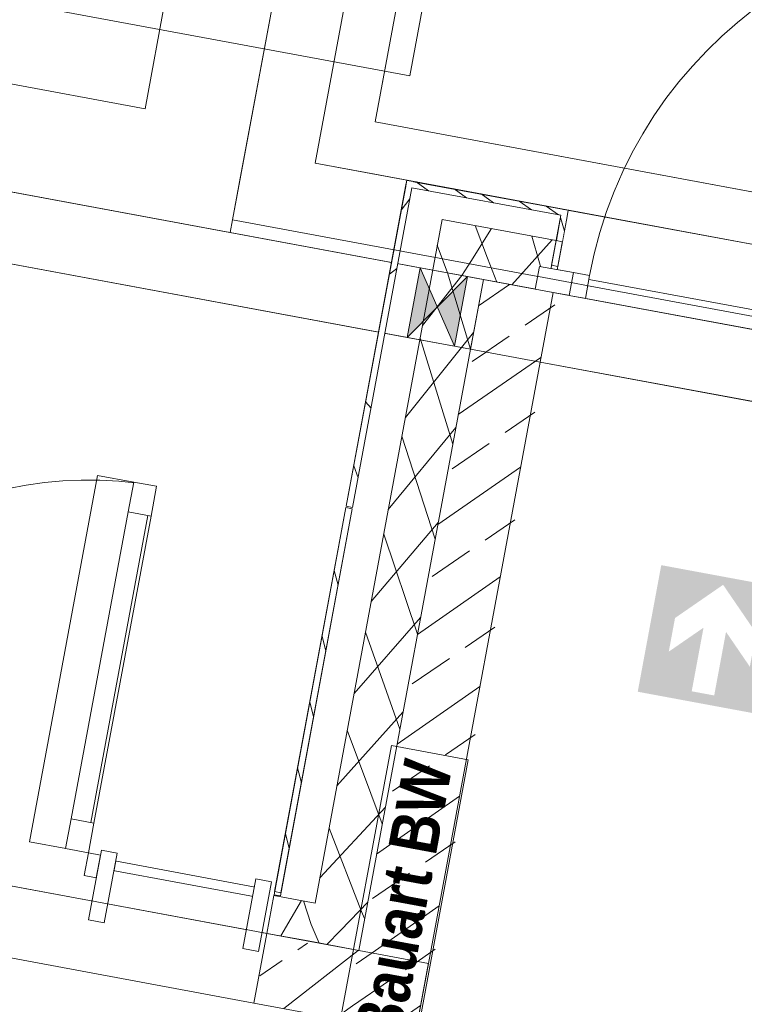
# Model space of a CAD drawing. Header units: metres. Extents: x 32353251 to 32353583, y 5707748 to 5708004.
# Tile 44 of 164: x 32353346.24 to 32353348.49, y 5707927.7 to 5707930.76. Entities that reach past the tile are written whole.
import ezdxf

# ---------------------------------------------------------------- set-up
doc = ezdxf.new("R2010")
doc.units = ezdxf.units.M
doc.header["$LTSCALE"] = 0.75
doc.set_wipeout_variables(frame=1)
doc.layers.get('0').update_dxf_attribs({"linetype": 'CONTINUOUS'})
for name, color, linetype, lineweight in [('10417023$0$#9_002_GES I Übersicht Erdgeschoss_1_101_Wand Aussen.A', 7, 'CONTINUOUS', 25), ('10417023$0$#9_002_GES I Übersicht Erdgeschoss_1_104_Decken.A', 7, 'CONTINUOUS', 25), ('10417023$0$#9_002_GES I Übersicht Erdgeschoss_1_115_Außentüren', 7, 'CONTINUOUS', 25), ('10417023$0$#9_002_GES I Übersicht Erdgeschoss_1_201_Aussenwandbekleidung.A', 7, 'CONTINUOUS', 25), ('10417023$0$#9_002_GES I Übersicht Erdgeschoss_1_210_Wärmedämmung', 7, 'CONTINUOUS', 25), ('10417023$0$#9_002_GES I Übersicht Erdgeschoss_1_607b_Brandschutz 1_100', 7, 'CONTINUOUS', 25), ('10417023$0$#9_002_GES I Übersicht Erdgeschoss_1_Neubau_101_Wand Aussen.A', 7, 'CONTINUOUS', 25), ('10417023$0$#9_002_GES I Übersicht Erdgeschoss_1_Neubau_102_Wand Innen.A', 7, 'CONTINUOUS', 25), ('10417023$0$#9_002_GES I Übersicht Erdgeschoss_1_Neubau_104_Decken.A', 7, 'CONTINUOUS', 25), ('10417023$0$#9_002_GES I Übersicht Erdgeschoss_1_Neubau_110_Pfosten-Riegel.A', 7, 'CONTINUOUS', 25), ('10417023$0$#9_002_GES I Übersicht Erdgeschoss_1_Neubau_115_Außentüren', 7, 'CONTINUOUS', 25), ('10417023$0$#9_002_GES I Übersicht Erdgeschoss_1_Neubau_210_Wärmedämmung', 7, 'CONTINUOUS', 25), ('10417023$0$Keine', 7, 'CONTINUOUS', 13)]:
    doc.layers.add(name, color=color, linetype=linetype, lineweight=lineweight)
doc.styles.add('10417023$0$Arial Narrow (bold)', font='ARIALNB.TTF')
pattern_1 = [(-119.9999999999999, (0, 0), (-0.129903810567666, 0.07499999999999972), []), (-59.99999999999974, (0, 0), (0.1299038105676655, 0.0750000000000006), [])]
pattern_2 = [(44.99999999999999, (0, 0), (-0.1697056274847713, 0.1697056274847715), []), (44.99999999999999, (-0.08485281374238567, 0.08485281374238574), (-0.1697056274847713, 0.1697056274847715), [0.18, -0.05999999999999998])]
pattern_3 = [(134.9999999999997, (0, 0), (0.1060660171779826, 0.1060660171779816), []), (134.9999999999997, (-0.03535533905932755, -0.0353553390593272), (0.1060660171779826, 0.1060660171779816), [])]

# ---------------------------------------------------------------- blocks, each defined once
blk = doc.blocks.new('10417023$0$#9_MKO_LP5_ARC_GES_UP_00_002_P_G_modell (3D)')
at = {"layer": '10417023$0$#9_002_GES I Übersicht Erdgeschoss_1_210_Wärmedämmung', "linetype": 'Continuous', "lineweight": 5, "true_color": 0xff0000}
h = blk.add_hatch(dxfattribs=at)
h.set_pattern_fill('#9_DÄMMUNG__WEICH_0001', color=1, style=0, pattern_type=2)
h.set_pattern_definition(pattern_1)
h.paths.add_polyline_path([(-32353498.60413681, -5707790.399532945), (-32353498.44413681, -5707790.559532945), (-32353498.44413681, -5707790.399532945)])
h = blk.add_hatch(dxfattribs=at)
h.set_pattern_fill('#9_DÄMMUNG__WEICH_0001', color=1, style=0, pattern_type=2)
h.set_pattern_definition(pattern_1)
h.paths.add_polyline_path([(-32353498.60413681, -5707790.559532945), (-32353498.44413681, -5707790.559532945), (-32353498.60413681, -5707790.399532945)])
h = blk.add_hatch(dxfattribs=at)
h.set_pattern_fill('#9_DÄMMUNG__WEICH_0001', color=1, style=0, pattern_type=2)
h.set_pattern_definition(pattern_1)
h.paths.add_polyline_path([(-32353498.44413681, -5707790.559532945), (-32353498.244228, -5707790.559532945), (-32353498.244228, -5707790.399532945), (-32353498.44413681, -5707790.399532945)])
at = {"layer": '10417023$0$#9_002_GES I Übersicht Erdgeschoss_1_607b_Brandschutz 1_100', "linetype": 'Continuous', "lineweight": 0, "true_color": 0xff0000}
h = blk.add_hatch(color=1, dxfattribs=at)
h.paths.add_polyline_path([(-32353497.73922799, -5707791.33121242), (-32353497.73922799, -5707791.73121242), (-32353497.33922799, -5707791.73121242), (-32353497.33922799, -5707791.33121242)])
h.paths.add_polyline_path([(-32353497.53922799, -5707791.35621242), (-32353497.41125142, -5707791.484855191), (-32353497.41125142, -5707791.59120239), (-32353497.50371438, -5707791.498258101), (-32353497.50371438, -5707791.69926108), (-32353497.57474161, -5707791.69926108), (-32353497.57474161, -5707791.498258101), (-32353497.66720456, -5707791.59120239), (-32353497.66720456, -5707791.484855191)])
at = {"layer": '10417023$0$#9_002_GES I Übersicht Erdgeschoss_1_101_Wand Aussen.A', "color": 1, "linetype": 'Continuous', "lineweight": 13, "true_color": 0xff0000}
for p, q in [((-32353499.57365668, -5707790.229532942), (-32353503.17381512, -5707790.229532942)), ((-32353499.24365668, -5707790.51957689), (-32353499.24365668, -5707790.29957689)), ((-32353499.24365668, -5707790.559532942), (-32353499.24365668, -5707790.399532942)), ((-32353502.84381513, -5707790.559532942), (-32353499.24365668, -5707790.559532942)), ((-32353498.73422785, -5707792.899577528), (-32353502.62422807, -5707792.899577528))]:
    blk.add_line(p, q, dxfattribs=at)
at = {"layer": '10417023$0$#9_002_GES I Übersicht Erdgeschoss_1_101_Wand Aussen.A', "color": 1, "linetype": 'Continuous', "lineweight": 18, "true_color": 0xff0000}
blk.add_line((-32353498.73422799, -5707792.89957689), (-32353498.444228, -5707792.89957689), dxfattribs=at)
at = {"layer": '10417023$0$#9_002_GES I Übersicht Erdgeschoss_1_104_Decken.A', "color": 1, "linetype": 'Continuous', "lineweight": 13, "true_color": 0xff0000, "flags": 128}
blk.add_lwpolyline([(-32353502.88381502, -5707789.979532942), (-32353498.78381501, -5707789.979532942), (-32353498.78381501, -5707786.479532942), (-32353502.88381502, -5707786.479532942)], close=True, dxfattribs=at)
at = {"layer": '10417023$0$#9_002_GES I Übersicht Erdgeschoss_1_115_Außentüren', "color": 1, "linetype": 'Continuous', "lineweight": 13, "true_color": 0xff0000, "flags": 128}
blk.add_lwpolyline([(-32353499.39619052, -5707791.376505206), (-32353499.51065964, -5707791.376505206), (-32353499.51065964, -5707792.534634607), (-32353499.39619052, -5707792.534634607)], dxfattribs=at)
at = {"layer": '10417023$0$#9_002_GES I Übersicht Erdgeschoss_1_210_Wärmedämmung', "color": 1, "linetype": 'Continuous', "lineweight": 13, "true_color": 0xff0000}
for p, q in [((-32353499.02365668, -5707785.84991685), (-32353499.02365668, -5707790.29957689)), ((-32353498.86365668, -5707790.13957689), (-32353498.86365668, -5707785.84991685)), ((-32353496.50409519, -5707790.13957689), (-32353498.86365668, -5707790.13957689)), ((-32353499.02365668, -5707790.29957689), (-32353498.86365668, -5707790.29957689))]:
    blk.add_line(p, q, dxfattribs=at)
at = {"layer": '10417023$0$#9_002_GES I Übersicht Erdgeschoss_1_210_Wärmedämmung', "color": 1, "linetype": 'Continuous', "lineweight": 18, "true_color": 0xff0000}
for p, q in [((-32353498.60413681, -5707790.399532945), (-32353498.44413681, -5707790.399532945)), ((-32353498.60413681, -5707790.399532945), (-32353498.60413681, -5707792.559369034)), ((-32353498.244228, -5707790.399532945), (-32353498.44413681, -5707790.399532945)), ((-32353498.244228, -5707790.399532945), (-32353498.244228, -5707790.559532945)), ((-32353498.44413681, -5707790.559532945), (-32353498.244228, -5707790.559532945))]:
    blk.add_line(p, q, dxfattribs=at)
at = {"layer": '10417023$0$#9_002_GES I Übersicht Erdgeschoss_1_210_Wärmedämmung', "color": 1, "linetype": 'Continuous', "lineweight": 13, "true_color": 0xff0000, "flags": 128}
blk.add_lwpolyline([(-32353502.62381501, -5707792.679576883), (-32353498.444228, -5707792.679576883), (-32353498.444228, -5707790.779532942), (-32353502.62381501, -5707790.779532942)], close=True, dxfattribs=at)
at = {"layer": '10417023$0$#9_002_GES I Übersicht Erdgeschoss_1_607b_Brandschutz 1_100', "color": 1, "linetype": 'Continuous', "lineweight": 13, "true_color": 0xff0000}
blk.add_line((-32353498.46073106, -5707792.035096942), (-32353498.46073106, -5707792.970770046), dxfattribs=at)
at = {"layer": '10417023$0$#9_002_GES I Übersicht Erdgeschoss_1_Neubau_101_Wand Aussen.A', "color": 1, "linetype": 'Continuous', "lineweight": 13, "true_color": 0xff0000}
for p, q in [((-32353499.24365668, -5707785.849916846), (-32353499.24365668, -5707790.29957689)), ((-32353499.02365668, -5707790.29957689), (-32353499.02365668, -5707785.849916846)), ((-32353499.57365668, -5707786.17991685), (-32353499.57365668, -5707790.229532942)), ((-32353499.24365668, -5707790.399532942), (-32353499.24365668, -5707786.17991685)), ((-32353498.64422803, -5707790.559532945), (-32353502.84381513, -5707790.559532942)), ((-32353498.49422799, -5707790.55953295), (-32353498.64422803, -5707790.55953295)), ((-32353498.64422803, -5707790.55953295), (-32353498.64422803, -5707790.779532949)), ((-32353498.64422774, -5707790.779533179), (-32353498.49422757, -5707790.559532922)), ((-32353498.64422774, -5707790.559532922), (-32353498.49422757, -5707790.779533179)), ((-32353498.444228, -5707790.559532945), (-32353498.49422799, -5707790.559532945)), ((-32353498.49422799, -5707790.779532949), (-32353498.49422799, -5707790.55953295)), ((-32353502.62381512, -5707790.779532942), (-32353498.64422803, -5707790.779532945)), ((-32353498.64422803, -5707790.779532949), (-32353498.49422799, -5707790.779532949))]:
    blk.add_line(p, q, dxfattribs=at)
at = {"layer": '10417023$0$#9_002_GES I Übersicht Erdgeschoss_1_Neubau_101_Wand Aussen.A', "color": 1, "linetype": 'Continuous', "true_color": 0xff0000}
for points in [[(-32353498.64422803, -5707790.55953295), (-32353498.64422803, -5707790.779532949), (-32353498.569228, -5707790.669532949)], [(-32353498.49422799, -5707790.55953295), (-32353498.569228, -5707790.669532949), (-32353498.49422799, -5707790.779532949)]]:
    blk.add_solid(points, dxfattribs=at)
at = {"layer": '10417023$0$#9_002_GES I Übersicht Erdgeschoss_1_Neubau_104_Decken.A', "color": 1, "linetype": 'Continuous', "lineweight": 13, "true_color": 0xff0000, "flags": 128}
for points in [[(-32353491.64409519, -5707777.192828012), (-32353499.24365668, -5707777.192828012), (-32353499.24365668, -5707790.51957689), (-32353454.47117381, -5707790.51957689), (-32353454.47117381, -5707779.376313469), (-32353454.47117381, -5707776.841971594), (-32353458.7151397, -5707776.821626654), (-32353458.71420428, -5707777.159982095), (-32353462.62409527, -5707777.170791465), (-32353462.62409527, -5707788.759576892), (-32353491.64409519, -5707788.759576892)], [(-32353502.88381506, -5707792.679515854), (-32353502.88381511, -5707803.129576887), (-32353502.84381653, -5707803.129576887), (-32353502.84381653, -5707809.004576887), (-32353499.08931621, -5707809.004576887), (-32353497.57443247, -5707809.004576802), (-32353497.57443247, -5707810.154576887), (-32353495.52481159, -5707810.154576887), (-32353495.52560609, -5707813.099577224), (-32353472.62422376, -5707813.099576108), (-32353472.62422743, -5707808.219546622), (-32353469.004228, -5707808.219576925), (-32353469.004228, -5707794.11457689), (-32353469.004228, -5707790.779532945), (-32353469.004228, -5707790.559532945), (-32353477.474228, -5707790.559532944), (-32353480.474228, -5707790.559532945), (-32353491.124228, -5707790.559532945), (-32353498.444228, -5707790.559532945), (-32353498.444228, -5707792.679576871)], [(-32353498.22421727, -5707790.559532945), (-32353502.84380439, -5707790.559532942), (-32353502.84380439, -5707813.099576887), (-32353495.47442851, -5707813.099576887), (-32353495.47442851, -5707809.05457689), (-32353482.84109309, -5707809.05457689), (-32353482.84357996, -5707813.099573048), (-32353472.62421726, -5707813.099573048), (-32353472.62421726, -5707811.259577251), (-32353472.62421726, -5707806.979589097), (-32353469.00380439, -5707806.979589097), (-32353469.00380439, -5707790.559532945)], [(-32353496.6442301, -5707795.47957689), (-32353498.224228, -5707795.47957689), (-32353498.224228, -5707792.51957689), (-32353498.224228, -5707790.779532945), (-32353491.124228, -5707790.779532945), (-32353491.124228, -5707794.37957689), (-32353496.6442301, -5707794.37957689)], [(-32353498.224228, -5707795.479576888), (-32353496.64423007, -5707795.479576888), (-32353496.64423007, -5707794.379576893), (-32353497.0942002, -5707794.379576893), (-32353497.0942002, -5707792.779576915), (-32353497.0942002, -5707792.379489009), (-32353497.0942002, -5707790.779532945), (-32353498.224228, -5707790.779532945)], [(-32353498.22421727, -5707792.77957689), (-32353498.22421727, -5707790.779532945), (-32353491.1242156, -5707790.779532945), (-32353491.12420795, -5707794.379576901), (-32353496.64421937, -5707794.37957689), (-32353496.64421937, -5707795.27957689), (-32353498.22421727, -5707795.27957689)]]:
    blk.add_lwpolyline(points, close=True, dxfattribs=at)
at = {"layer": '10417023$0$#9_002_GES I Übersicht Erdgeschoss_1_Neubau_210_Wärmedämmung', "color": 1, "linetype": 'Continuous', "lineweight": 13, "true_color": 0xff0000, "flags": 128}
blk.add_lwpolyline([(-32353498.86365668, -5707790.13957689), (-32353496.34409519, -5707790.13957689), (-32353496.34409519, -5707785.84991685), (-32353498.86365668, -5707785.84991685)], close=True, dxfattribs=at)
at = {"color": 1, "linetype": 'Continuous', "lineweight": 5, "true_color": 0xff0000}
for points, layer in [([(-32353496.724228, -5707790.29957689), (-32353498.224228, -5707790.29957689), (-32353498.224228, -5707790.49957689), (-32353496.724228, -5707790.49957689)], '10417023$0$#9_002_GES I Übersicht Erdgeschoss_1_201_Aussenwandbekleidung.A'), ([(-32353498.444228, -5707790.779532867), (-32353498.44422866, -5707792.679576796), (-32353498.22422866, -5707792.679576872), (-32353498.224227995, -5707790.779532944)], '10417023$0$#9_002_GES I Übersicht Erdgeschoss_1_Neubau_101_Wand Aussen.A'), ([(-32353499.396519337, -5707792.440576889), (-32353499.32451934, -5707792.440576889), (-32353499.32451934, -5707791.470423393), (-32353499.396519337, -5707791.470423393)], '10417023$0$#9_002_GES I Übersicht Erdgeschoss_1_Neubau_115_Außentüren'), ([(-32353499.256519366, -5707792.54457689), (-32353499.256519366, -5707792.57457689), (-32353498.77922276, -5707792.57457689), (-32353498.77922276, -5707792.54457689)], '10417023$0$#9_002_GES I Übersicht Erdgeschoss_1_Neubau_115_Außentüren')]:
    blk.add_wipeout(points, dxfattribs=at).dxf.layer = layer
at = {"layer": '10417023$0$#9_002_GES I Übersicht Erdgeschoss_1_101_Wand Aussen.A', "linetype": 'Continuous', "lineweight": 5, "true_color": 0xff0000}
h = blk.add_hatch(dxfattribs=at)
h.set_pattern_fill('#9_BETON__STAHLBETON_0001', color=1, style=0, pattern_type=2)
h.set_pattern_definition(pattern_2)
h.paths.add_polyline_path([(-32353498.224228, -5707792.89957689), (-32353498.224228, -5707792.67957689), (-32353498.444228, -5707792.67957689), (-32353498.444228, -5707792.89957689)])
at = {"layer": '10417023$0$#9_002_GES I Übersicht Erdgeschoss_1_210_Wärmedämmung', "linetype": 'Continuous', "lineweight": 5, "true_color": 0xff0000}
h = blk.add_hatch(dxfattribs=at)
h.set_pattern_fill('#9_DÄMMUNG__WEICH_0001', color=1, style=0, pattern_type=2)
h.set_pattern_definition(pattern_1)
h.paths.add_polyline_path([(-32353498.244228, -5707790.399532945), (-32353498.244228, -5707790.477086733), (-32353498.224228, -5707790.477086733), (-32353498.224228, -5707790.399532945)])
h = blk.add_hatch(dxfattribs=at)
h.set_pattern_fill('#9_DÄMMUNG__WEICH_0001', color=1, style=0, pattern_type=2)
h.set_pattern_definition(pattern_1)
h.paths.add_polyline_path([(-32353498.44413681, -5707792.559335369), (-32353498.44413681, -5707790.559532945), (-32353498.60413681, -5707790.559532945), (-32353498.60413681, -5707792.559369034)])
h = blk.add_hatch(dxfattribs=at)
h.set_pattern_fill('#9_DÄMMUNG__WEICH_0001', color=1, style=0, pattern_type=2)
h.set_pattern_definition(pattern_1)
h.paths.add_polyline_path([(-32353498.44413681, -5707792.55933537), (-32353498.60413681, -5707792.559369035), (-32353498.44413681, -5707792.679335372)])
h = blk.add_hatch(dxfattribs=at)
h.set_pattern_fill('#9_DÄMMUNG__WEICH_0001', color=1, style=0, pattern_type=2)
h.set_pattern_definition(pattern_1)
h.paths.add_polyline_path([(-32353498.60413681, -5707792.679369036), (-32353498.44413681, -5707792.679335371), (-32353498.60413681, -5707792.559369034)])
at = {"layer": '10417023$0$#9_002_GES I Übersicht Erdgeschoss_1_201_Aussenwandbekleidung.A', "color": 1, "linetype": 'Continuous', "lineweight": 13, "true_color": 0xff0000}
for p, q in [((-32353496.724228, -5707790.29957689), (-32353498.224228, -5707790.29957689)), ((-32353498.224228, -5707790.29957689), (-32353498.224228, -5707790.49957689)), ((-32353498.224228, -5707790.49957689), (-32353496.724228, -5707790.49957689))]:
    blk.add_line(p, q, dxfattribs=at)
at = {"layer": '10417023$0$#9_002_GES I Übersicht Erdgeschoss_1_201_Aussenwandbekleidung.A', "color": 1, "linetype": 'Continuous', "lineweight": 18, "true_color": 0xff0000}
blk.add_line((-32353498.2242287, -5707790.399532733), (-32353498.24422872, -5707790.399532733), dxfattribs=at)
at = {"layer": '10417023$0$#9_002_GES I Übersicht Erdgeschoss_1_210_Wärmedämmung', "color": 1, "linetype": 'Continuous', "lineweight": 13, "true_color": 0xff0000}
blk.add_line((-32353498.86365668, -5707790.29957689), (-32353496.50409519, -5707790.29957689), dxfattribs=at)
at = {"layer": '10417023$0$#9_002_GES I Übersicht Erdgeschoss_1_210_Wärmedämmung', "color": 1, "linetype": 'Continuous', "lineweight": 18, "true_color": 0xff0000}
for q in [(-32353498.44413681, -5707790.559532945), (-32353498.60413681, -5707792.679369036)]:
    blk.add_line((-32353498.44413681, -5707792.679335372), q, dxfattribs=at)
at = {"layer": '10417023$0$#9_002_GES I Übersicht Erdgeschoss_1_607b_Brandschutz 1_100', "color": 1, "linetype": 'Continuous', "lineweight": 13, "true_color": 0xff0000}
for p, q in [((-32353498.21808317, -5707792.035096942), (-32353498.46073106, -5707792.035096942)), ((-32353498.21808317, -5707792.970770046), (-32353498.21808317, -5707792.035096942))]:
    blk.add_line(p, q, dxfattribs=at)
at = {"layer": '10417023$0$#9_002_GES I Übersicht Erdgeschoss_1_Neubau_101_Wand Aussen.A', "color": 1, "linetype": 'Continuous', "lineweight": 18, "true_color": 0xff0000}
for p, q in [((-32353498.44422751, -5707790.779533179), (-32353498.44422751, -5707790.559532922)), ((-32353498.44422751, -5707790.779533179), (-32353498.44422751, -5707790.559532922)), ((-32353498.444228, -5707790.779532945), (-32353498.444228, -5707792.679576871)), ((-32353498.224228, -5707792.679576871), (-32353498.224228, -5707790.779532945))]:
    blk.add_line(p, q, dxfattribs=at)
at = {"layer": '10417023$0$#9_002_GES I Übersicht Erdgeschoss_1_Neubau_101_Wand Aussen.A', "color": 1, "linetype": 'Continuous', "lineweight": 13, "true_color": 0xff0000}
for p, q in [((-32353498.49422799, -5707790.779532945), (-32353498.444228, -5707790.779532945)), ((-32353498.444228, -5707790.779532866), (-32353498.44422866, -5707792.679576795)), ((-32353498.224228, -5707790.779532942), (-32353498.444228, -5707790.779532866)), ((-32353498.22422866, -5707792.679576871), (-32353498.224228, -5707790.779532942)), ((-32353498.44422866, -5707792.679576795), (-32353498.22422866, -5707792.679576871))]:
    blk.add_line(p, q, dxfattribs=at)
at = {"layer": '10417023$0$#9_002_GES I Übersicht Erdgeschoss_1_Neubau_102_Wand Innen.A', "color": 1, "linetype": 'Continuous', "lineweight": 13, "true_color": 0xff0000}
blk.add_line((-32353498.22422725, -5707790.779533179), (-32353496.72422838, -5707790.779533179), dxfattribs=at)
at = {"layer": '10417023$0$#9_002_GES I Übersicht Erdgeschoss_1_Neubau_102_Wand Innen.A', "color": 1, "linetype": 'Continuous', "lineweight": 18, "true_color": 0xff0000}
for p, q in [((-32353498.2242287, -5707792.899577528), (-32353498.2242287, -5707792.679577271)), ((-32353498.224228, -5707795.27957689), (-32353498.224228, -5707792.679576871))]:
    blk.add_line(p, q, dxfattribs=at)
at = {"layer": '10417023$0$#9_002_GES I Übersicht Erdgeschoss_1_Neubau_110_Pfosten-Riegel.A', "color": 1, "linetype": 'Continuous', "lineweight": 13, "true_color": 0xff0000}
blk.add_arc((-32353496.77522794, -5707790.487532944), 1.346999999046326, 90, 180, dxfattribs=at)
at = {"layer": '10417023$0$#9_002_GES I Übersicht Erdgeschoss_1_Neubau_115_Außentüren', "color": 1, "linetype": 'Continuous', "lineweight": 13, "true_color": 0xff0000}
for p, q in [((-32353499.39651966, -5707792.440577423), (-32353499.39651966, -5707791.470423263)), ((-32353499.33451872, -5707792.440577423), (-32353499.33451872, -5707791.470423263)), ((-32353499.32451871, -5707792.440577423), (-32353499.32451871, -5707791.470423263))]:
    blk.add_line(p, q, dxfattribs=at)
at = {"layer": '10417023$0$#9_002_GES I Übersicht Erdgeschoss_1_Neubau_115_Außentüren', "color": 1, "linetype": 'Continuous', "lineweight": 13, "true_color": 0xff0000, "flags": 128}
for points in [[(-32353499.39651934, -5707792.44057689), (-32353499.39651934, -5707791.470423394), (-32353499.32451934, -5707791.470423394), (-32353499.32451934, -5707792.44057689)], [(-32353499.25651936, -5707792.54457689), (-32353499.25651936, -5707792.57457689), (-32353498.77922275, -5707792.57457689), (-32353498.77922275, -5707792.54457689)]]:
    blk.add_lwpolyline(points, close=True, dxfattribs=at)
at = {"layer": '10417023$0$#9_002_GES I Übersicht Erdgeschoss_1_Neubau_115_Außentüren', "color": 1, "linetype": 'Continuous', "lineweight": 13, "true_color": 0xff0000}
blk.add_arc((-32353499.32451933, -5707792.534576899), 1.158153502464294, 90.00000037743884, 179.9999995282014, dxfattribs=at)
at = {"layer": '10417023$0$#9_002_GES I Übersicht Erdgeschoss_1_607b_Brandschutz 1_100', "color": 1, "true_color": 0xff0000, "insert": (-32353498.33675337, -5707792.502933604), "char_height": 0.1502737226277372, "attachment_point": 5, "rotation": 90, "line_spacing_factor": 1.002187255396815, "style": '10417023$0$Arial Narrow (bold)'}
blk.add_mtext('Bauart BW ', dxfattribs=at)
at = {"color": 1, "linetype": 'Continuous', "lineweight": 5, "true_color": 0xff0000}
for points, layer in [([(-32353498.734194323, -5707790.29953294), (-32353498.734194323, -5707790.31953294), (-32353498.714194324, -5707790.31953294)], '10417023$0$#9_002_GES I Übersicht Erdgeschoss_1_201_Aussenwandbekleidung.A'), ([(-32353498.244227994, -5707790.31953294), (-32353498.224227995, -5707790.31953294), (-32353498.224227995, -5707790.29953294)], '10417023$0$#9_002_GES I Übersicht Erdgeschoss_1_201_Aussenwandbekleidung.A'), ([(-32353498.173227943, -5707790.487532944), (-32353498.173227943, -5707790.559532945), (-32353498.122227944, -5707790.559532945), (-32353498.122227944, -5707790.487532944)], '10417023$0$#9_002_GES I Übersicht Erdgeschoss_1_Neubau_110_Pfosten-Riegel.A'), ([(-32353499.39651934, -5707791.470423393), (-32353499.32451934, -5707791.470423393), (-32353499.32451934, -5707791.376423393), (-32353499.39651934, -5707791.376423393)], '10417023$0$#9_002_GES I Übersicht Erdgeschoss_1_Neubau_115_Außentüren'), ([(-32353499.39651934, -5707792.534576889), (-32353499.32451934, -5707792.534576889), (-32353499.32451934, -5707792.440576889), (-32353499.39651934, -5707792.440576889)], '10417023$0$#9_002_GES I Übersicht Erdgeschoss_1_Neubau_115_Außentüren'), ([(-32353498.749222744, -5707792.519576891), (-32353498.79922274, -5707792.519576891), (-32353498.79922274, -5707792.739576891), (-32353498.749222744, -5707792.739576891)], '10417023$0$#9_002_GES I Übersicht Erdgeschoss_1_Neubau_115_Außentüren')]:
    blk.add_wipeout(points, dxfattribs=at).dxf.layer = layer
at = {"layer": '10417023$0$#9_002_GES I Übersicht Erdgeschoss_1_101_Wand Aussen.A', "linetype": 'Continuous', "lineweight": 5, "true_color": 0xff0000}
h = blk.add_hatch(dxfattribs=at)
h.set_pattern_fill('#9_BETON__STAHLBETON_0001', color=1, style=0, pattern_type=2)
h.set_pattern_definition(pattern_2)
h.paths.add_polyline_path([(-32353498.444228, -5707792.679576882), (-32353498.73422799, -5707792.679576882), (-32353498.73422799, -5707792.89957689), (-32353498.444228, -5707792.89957689)])
at = {"layer": '10417023$0$#9_002_GES I Übersicht Erdgeschoss_1_101_Wand Aussen.A', "color": 1, "linetype": 'Continuous', "lineweight": 18, "true_color": 0xff0000}
for p, q in [((-32353498.444228, -5707792.67957689), (-32353498.73422801, -5707792.67957689)), ((-32353498.73422785, -5707792.899577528), (-32353498.73422785, -5707792.679577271))]:
    blk.add_line(p, q, dxfattribs=at)
at = {"layer": '10417023$0$#9_002_GES I Übersicht Erdgeschoss_1_101_Wand Aussen.A', "color": 1, "linetype": 'Continuous', "lineweight": 13, "true_color": 0xff0000}
blk.add_line((-32353498.73422785, -5707792.899577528), (-32353498.73422785, -5707792.679577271), dxfattribs=at)
at = {"layer": '10417023$0$#9_002_GES I Übersicht Erdgeschoss_1_Neubau_110_Pfosten-Riegel.A', "color": 1, "linetype": 'Continuous', "lineweight": 13, "true_color": 0xff0000, "flags": 128}
blk.add_lwpolyline([(-32353498.17322794, -5707790.487532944), (-32353498.12222794, -5707790.487532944), (-32353498.12222794, -5707790.559532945), (-32353498.17322794, -5707790.559532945)], close=True, dxfattribs=at)
at = {"layer": '10417023$0$#9_002_GES I Übersicht Erdgeschoss_1_Neubau_115_Außentüren', "color": 1, "linetype": 'Continuous', "lineweight": 13, "true_color": 0xff0000, "flags": 128}
for points in [[(-32353499.39651934, -5707791.470423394), (-32353499.39651934, -5707791.376423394), (-32353499.32451934, -5707791.376423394), (-32353499.32451934, -5707791.470423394)], [(-32353499.39651934, -5707792.53457689), (-32353499.39651934, -5707792.44057689), (-32353499.32451934, -5707792.44057689), (-32353499.32451934, -5707792.53457689)], [(-32353498.74922275, -5707792.51957689), (-32353498.79922275, -5707792.51957689), (-32353498.79922275, -5707792.73957689), (-32353498.74922275, -5707792.73957689)]]:
    blk.add_lwpolyline(points, close=True, dxfattribs=at)
at = {"layer": '10417023$0$#9_002_GES I Übersicht Erdgeschoss_1_Neubau_210_Wärmedämmung', "color": 1, "linetype": 'Continuous', "lineweight": 18, "true_color": 0xff0000}
blk.add_line((-32353498.73418516, -5707792.679396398), (-32353498.60413681, -5707792.679369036), dxfattribs=at)
at = {"color": 1, "linetype": 'Continuous', "lineweight": 5, "true_color": 0xff0000}
blk.add_wipeout([(-32353498.714194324, -5707790.29953294), (-32353498.734194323, -5707790.29953294), (-32353498.714194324, -5707790.31953294)], dxfattribs=at).dxf.layer = '10417023$0$#9_002_GES I Übersicht Erdgeschoss_1_201_Aussenwandbekleidung.A'
at = {"layer": '10417023$0$#9_002_GES I Übersicht Erdgeschoss_1_201_Aussenwandbekleidung.A', "color": 1, "linetype": 'Continuous', "lineweight": 13, "true_color": 0xff0000}
blk.add_line((-32353498.73419433, -5707790.299532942), (-32353498.73419433, -5707790.319532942), dxfattribs=at)
at = {"color": 1, "linetype": 'Continuous', "lineweight": 5, "true_color": 0xff0000}
for points, layer in [([(-32353498.244227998, -5707790.299532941), (-32353498.714194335, -5707790.299532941), (-32353498.714194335, -5707790.319532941), (-32353498.244227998, -5707790.319532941)], '10417023$0$#9_002_GES I Übersicht Erdgeschoss_1_201_Aussenwandbekleidung.A'), ([(-32353498.71419433, -5707792.557557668), (-32353498.71419433, -5707791.334302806), (-32353498.73419433, -5707791.334302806), (-32353498.73419433, -5707792.557557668)], '10417023$0$#9_002_GES I Übersicht Erdgeschoss_1_201_Aussenwandbekleidung.A'), ([(-32353498.280227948, -5707790.487532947), (-32353498.280227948, -5707790.559532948), (-32353498.173227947, -5707790.559532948), (-32353498.173227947, -5707790.487532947)], '10417023$0$#9_002_GES I Übersicht Erdgeschoss_1_Neubau_110_Pfosten-Riegel.A'), ([(-32353499.28651934, -5707792.534576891), (-32353499.324519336, -5707792.534576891), (-32353499.324519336, -5707792.60657689), (-32353499.28651934, -5707792.60657689)], '10417023$0$#9_002_GES I Übersicht Erdgeschoss_1_Neubau_115_Außentüren')]:
    blk.add_wipeout(points, dxfattribs=at).dxf.layer = layer
at = {"layer": '10417023$0$#9_002_GES I Übersicht Erdgeschoss_1_Neubau_101_Wand Aussen.A', "linetype": 'Continuous', "lineweight": 5, "true_color": 0xff0000}
h = blk.add_hatch(dxfattribs=at)
h.set_pattern_fill('#9_BETON__STAHLBETON_0001', color=1, style=0, pattern_type=2)
h.set_pattern_definition(pattern_2)
h.paths.add_polyline_path([(-32353498.444228, -5707790.559532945), (-32353498.444228, -5707790.779532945), (-32353498.224228, -5707790.559532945)])
h = blk.add_hatch(dxfattribs=at)
h.set_pattern_fill('#9_BETON__STAHLBETON_0001', color=1, style=0, pattern_type=2)
h.set_pattern_definition(pattern_2)
h.paths.add_polyline_path([(-32353498.444228, -5707790.779532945), (-32353498.444228, -5707792.679576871), (-32353498.224228, -5707792.679576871), (-32353498.224228, -5707790.559532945)])
at = {"layer": '10417023$0$#9_002_GES I Übersicht Erdgeschoss_1_Neubau_210_Wärmedämmung', "linetype": 'Continuous', "lineweight": 5, "true_color": 0xff0000}
h = blk.add_hatch(dxfattribs=at)
h.set_pattern_fill('#9_DÄMMUNG__WEICH_0001', color=1, style=0, pattern_type=2)
h.set_pattern_definition(pattern_1)
h.paths.add_polyline_path([(-32353498.60413681, -5707792.559369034), (-32353498.73421041, -5707792.5593964), (-32353498.73418516, -5707792.679396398), (-32353498.60413681, -5707792.679369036)])
at = {"layer": '10417023$0$#9_002_GES I Übersicht Erdgeschoss_1_201_Aussenwandbekleidung.A', "color": 1, "linetype": 'Continuous', "lineweight": 18, "true_color": 0xff0000}
for p, q in [((-32353498.73419433, -5707790.299532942), (-32353498.71419433, -5707790.299532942)), ((-32353498.244228, -5707790.477086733), (-32353498.224228, -5707790.477086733)), ((-32353498.73419433, -5707792.54755767), (-32353498.71419433, -5707792.54755767))]:
    blk.add_line(p, q, dxfattribs=at)
at = {"layer": '10417023$0$#9_002_GES I Übersicht Erdgeschoss_1_201_Aussenwandbekleidung.A', "color": 1, "linetype": 'Continuous', "lineweight": 13, "true_color": 0xff0000}
for p, q in [((-32353498.244228, -5707790.477086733), (-32353498.224228, -5707790.477086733)), ((-32353498.71419433, -5707791.334302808), (-32353498.73419433, -5707791.334302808)), ((-32353498.73419433, -5707791.334302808), (-32353498.73419433, -5707792.557557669)), ((-32353498.71419433, -5707792.557557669), (-32353498.71419433, -5707791.334302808)), ((-32353498.73419433, -5707792.557557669), (-32353498.71419433, -5707792.557557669))]:
    blk.add_line(p, q, dxfattribs=at)
at = {"layer": '10417023$0$#9_002_GES I Übersicht Erdgeschoss_1_Neubau_101_Wand Aussen.A', "color": 1, "linetype": 'Continuous', "lineweight": 18, "true_color": 0xff0000}
blk.add_line((-32353498.224228, -5707790.559532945), (-32353498.444228, -5707790.559532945), dxfattribs=at)
at = {"layer": '10417023$0$#9_002_GES I Übersicht Erdgeschoss_1_Neubau_102_Wand Innen.A', "color": 1, "linetype": 'Continuous', "lineweight": 18, "true_color": 0xff0000}
blk.add_line((-32353498.22422725, -5707790.779533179), (-32353498.22422725, -5707790.559532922), dxfattribs=at)
at = {"layer": '10417023$0$#9_002_GES I Übersicht Erdgeschoss_1_Neubau_102_Wand Innen.A', "color": 1, "linetype": 'Continuous', "lineweight": 13, "true_color": 0xff0000}
for p, q in [((-32353498.22422725, -5707790.779533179), (-32353498.22422725, -5707790.559532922)), ((-32353498.22422725, -5707790.559532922), (-32353496.72422838, -5707790.559532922))]:
    blk.add_line(p, q, dxfattribs=at)
at = {"layer": '10417023$0$#9_002_GES I Übersicht Erdgeschoss_1_Neubau_110_Pfosten-Riegel.A', "color": 1, "linetype": 'Continuous', "lineweight": 13, "true_color": 0xff0000, "flags": 128}
blk.add_lwpolyline([(-32353498.28022794, -5707790.487532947), (-32353498.17322794, -5707790.487532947), (-32353498.17322794, -5707790.559532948), (-32353498.28022794, -5707790.559532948)], close=True, dxfattribs=at)
at = {"layer": '10417023$0$#9_002_GES I Übersicht Erdgeschoss_1_Neubau_115_Außentüren', "color": 1, "linetype": 'Continuous', "lineweight": 13, "true_color": 0xff0000, "flags": 128}
blk.add_lwpolyline([(-32353499.28651934, -5707792.53457689), (-32353499.32451934, -5707792.53457689), (-32353499.32451934, -5707792.60657689), (-32353499.28651934, -5707792.60657689)], close=True, dxfattribs=at)
at = {"layer": '10417023$0$#9_002_GES I Übersicht Erdgeschoss_1_Neubau_210_Wärmedämmung', "color": 1, "linetype": 'Continuous', "lineweight": 18, "true_color": 0xff0000}
for p, q in [((-32353498.60413681, -5707792.559369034), (-32353498.73421041, -5707792.5593964)), ((-32353498.73421041, -5707792.5593964), (-32353498.73418516, -5707792.679396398))]:
    blk.add_line(p, q, dxfattribs=at)
at = {"color": 1, "linetype": 'Continuous', "lineweight": 5, "true_color": 0xff0000}
blk.add_wipeout([(-32353498.224227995, -5707790.29953294), (-32353498.244227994, -5707790.29953294), (-32353498.244227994, -5707790.31953294)], dxfattribs=at).dxf.layer = '10417023$0$#9_002_GES I Übersicht Erdgeschoss_1_201_Aussenwandbekleidung.A'
at = {"layer": '10417023$0$#9_002_GES I Übersicht Erdgeschoss_1_101_Wand Aussen.A', "color": 1, "linetype": 'Continuous', "lineweight": 13, "true_color": 0xff0000}
blk.add_line((-32353496.50409519, -5707790.29957689), (-32353499.02365668, -5707790.29957689), dxfattribs=at)
at = {"layer": '10417023$0$#9_002_GES I Übersicht Erdgeschoss_1_201_Aussenwandbekleidung.A', "color": 1, "linetype": 'Continuous', "lineweight": 13, "true_color": 0xff0000}
for p, q in [((-32353498.224228, -5707790.299532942), (-32353498.73419433, -5707790.299532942)), ((-32353498.224228, -5707790.299532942), (-32353498.224228, -5707790.319532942)), ((-32353498.71419433, -5707790.319532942), (-32353498.244228, -5707790.319532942))]:
    blk.add_line(p, q, dxfattribs=at)
at = {"layer": '10417023$0$#9_002_GES I Übersicht Erdgeschoss_1_201_Aussenwandbekleidung.A', "color": 1, "linetype": 'Continuous', "lineweight": 18, "true_color": 0xff0000}
blk.add_line((-32353498.224228, -5707790.299532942), (-32353498.71419433, -5707790.299532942), dxfattribs=at)
at = {"color": 1, "linetype": 'Continuous', "lineweight": 5, "true_color": 0xff0000}
blk.add_wipeout([(-32353499.236519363, -5707792.519576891), (-32353499.28651936, -5707792.519576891), (-32353499.28651936, -5707792.739576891), (-32353499.236519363, -5707792.739576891)], dxfattribs=at).dxf.layer = '10417023$0$#9_002_GES I Übersicht Erdgeschoss_1_Neubau_115_Außentüren'
at = {"layer": '10417023$0$#9_002_GES I Übersicht Erdgeschoss_1_101_Wand Aussen.A', "color": 1, "linetype": 'Continuous', "lineweight": 13, "true_color": 0xff0000}
blk.add_line((-32353498.73422785, -5707792.679577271), (-32353502.62422807, -5707792.679577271), dxfattribs=at)
at = {"layer": '10417023$0$#9_002_GES I Übersicht Erdgeschoss_1_Neubau_115_Außentüren', "color": 1, "linetype": 'Continuous', "lineweight": 13, "true_color": 0xff0000, "flags": 128}
blk.add_lwpolyline([(-32353499.23651936, -5707792.51957689), (-32353499.28651936, -5707792.51957689), (-32353499.28651936, -5707792.73957689), (-32353499.23651936, -5707792.73957689)], close=True, dxfattribs=at)
at = {"color": 1, "linetype": 'Continuous', "lineweight": 5, "true_color": 0xff0000}
for points in [[(-32353498.734194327, -5707790.319532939), (-32353498.734194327, -5707791.329576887), (-32353498.714194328, -5707791.329576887), (-32353498.714194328, -5707790.319532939)], [(-32353498.224227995, -5707790.399532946), (-32353498.224227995, -5707790.319532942), (-32353498.244227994, -5707790.319532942), (-32353498.244227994, -5707790.399532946)]]:
    blk.add_wipeout(points, dxfattribs=at).dxf.layer = '10417023$0$#9_002_GES I Übersicht Erdgeschoss_1_201_Aussenwandbekleidung.A'
at = {"layer": '10417023$0$#9_002_GES I Übersicht Erdgeschoss_1_201_Aussenwandbekleidung.A', "linetype": 'Continuous', "lineweight": 5}
h = blk.add_hatch(dxfattribs=at)
h.set_pattern_fill('#9_METALL__STAHL_0001', style=0, pattern_type=2)
h.set_pattern_definition(pattern_3)
h.paths.add_polyline_path([(-32353498.71419433, -5707790.299532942), (-32353498.73419433, -5707790.299532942), (-32353498.71419433, -5707790.319532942)])
h = blk.add_hatch(dxfattribs=at)
h.set_pattern_fill('#9_METALL__STAHL_0001', style=0, pattern_type=2)
h.set_pattern_definition(pattern_3)
h.paths.add_polyline_path([(-32353498.73419433, -5707790.299532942), (-32353498.73419433, -5707790.319532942), (-32353498.71419433, -5707790.319532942)])
at = {"layer": '10417023$0$#9_002_GES I Übersicht Erdgeschoss_1_201_Aussenwandbekleidung.A', "linetype": 'Continuous', "lineweight": 5, "true_color": 0xff0000}
h = blk.add_hatch(dxfattribs=at)
h.set_pattern_fill('#9_METALL__STAHL_0001', color=1, style=0, pattern_type=2)
h.set_pattern_definition(pattern_3)
h.paths.add_polyline_path([(-32353498.244228, -5707790.299532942), (-32353498.71419433, -5707790.299532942), (-32353498.71419433, -5707790.319532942), (-32353498.244228, -5707790.319532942)])
at = {"layer": '10417023$0$#9_002_GES I Übersicht Erdgeschoss_1_201_Aussenwandbekleidung.A', "linetype": 'Continuous', "lineweight": 5}
h = blk.add_hatch(dxfattribs=at)
h.set_pattern_fill('#9_METALL__STAHL_0001', style=0, pattern_type=2)
h.set_pattern_definition(pattern_3)
h.paths.add_polyline_path([(-32353498.244228, -5707790.319532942), (-32353498.224228, -5707790.319532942), (-32353498.224228, -5707790.299532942)])
h = blk.add_hatch(dxfattribs=at)
h.set_pattern_fill('#9_METALL__STAHL_0001', style=0, pattern_type=2)
h.set_pattern_definition(pattern_3)
h.paths.add_polyline_path([(-32353498.224228, -5707790.299532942), (-32353498.244228, -5707790.299532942), (-32353498.244228, -5707790.319532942)])
at = {"layer": '10417023$0$#9_002_GES I Übersicht Erdgeschoss_1_201_Aussenwandbekleidung.A', "linetype": 'Continuous', "lineweight": 5, "true_color": 0xff0000}
h = blk.add_hatch(dxfattribs=at)
h.set_pattern_fill('#9_METALL__STAHL_0001', color=1, style=0, pattern_type=2)
h.set_pattern_definition(pattern_3)
h.paths.add_polyline_path([(-32353498.73419433, -5707790.319532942), (-32353498.73419433, -5707791.32957689), (-32353498.71419433, -5707791.32957689), (-32353498.71419433, -5707790.319532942)])
h = blk.add_hatch(dxfattribs=at)
h.set_pattern_fill('#9_METALL__STAHL_0001', color=1, style=0, pattern_type=2)
h.set_pattern_definition(pattern_3)
h.paths.add_polyline_path([(-32353498.244228, -5707790.319532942), (-32353498.244228, -5707790.477086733), (-32353498.224228, -5707790.477086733), (-32353498.224228, -5707790.319532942)])
h = blk.add_hatch(dxfattribs=at)
h.set_pattern_fill('#9_METALL__STAHL_0001', color=1, style=0, pattern_type=2)
h.set_pattern_definition(pattern_3)
h.paths.add_polyline_path([(-32353498.71419433, -5707792.54755767), (-32353498.71419433, -5707791.334302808), (-32353498.73419433, -5707791.334302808), (-32353498.73419433, -5707792.54755767)])
at = {"layer": '10417023$0$#9_002_GES I Übersicht Erdgeschoss_1_101_Wand Aussen.A', "color": 1, "linetype": 'Continuous', "lineweight": 13, "true_color": 0xff0000}
blk.add_line((-32353499.24365668, -5707790.51957689), (-32353496.50409519, -5707790.51957689), dxfattribs=at)
at = {"layer": '10417023$0$#9_002_GES I Übersicht Erdgeschoss_1_201_Aussenwandbekleidung.A', "color": 1, "linetype": 'Continuous', "lineweight": 18, "true_color": 0xff0000}
for p, q in [((-32353498.73419433, -5707790.299532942), (-32353498.73419433, -5707791.32957689)), ((-32353498.224228, -5707790.299532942), (-32353498.224228, -5707790.319532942)), ((-32353498.71419433, -5707791.32957689), (-32353498.71419433, -5707790.319532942)), ((-32353498.71419433, -5707790.319532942), (-32353498.244228, -5707790.319532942)), ((-32353498.244228, -5707790.319532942), (-32353498.244228, -5707790.477086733)), ((-32353498.224228, -5707790.477086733), (-32353498.224228, -5707790.319532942)), ((-32353498.2242287, -5707790.399532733), (-32353498.24422872, -5707790.399532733)), ((-32353498.71419433, -5707791.32957689), (-32353498.73419433, -5707791.32957689)), ((-32353498.71419433, -5707791.334302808), (-32353498.73419433, -5707791.334302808)), ((-32353498.73419433, -5707791.334302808), (-32353498.73419433, -5707792.54755767)), ((-32353498.71419433, -5707792.54755767), (-32353498.71419433, -5707791.334302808))]:
    blk.add_line(p, q, dxfattribs=at)
at = {"layer": '10417023$0$#9_002_GES I Übersicht Erdgeschoss_1_201_Aussenwandbekleidung.A', "color": 1, "linetype": 'Continuous', "lineweight": 13, "true_color": 0xff0000}
for p, q in [((-32353498.73419433, -5707790.319532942), (-32353498.73419433, -5707791.32957689)), ((-32353498.71419433, -5707791.32957689), (-32353498.71419433, -5707790.319532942)), ((-32353498.244228, -5707790.319532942), (-32353498.244228, -5707790.399532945)), ((-32353498.224228, -5707790.477086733), (-32353498.224228, -5707790.319532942)), ((-32353498.71419433, -5707791.32957689), (-32353498.73419433, -5707791.32957689))]:
    blk.add_line(p, q, dxfattribs=at)
blk = doc.blocks.new('10417023$0$2_MKO_LP5_LAN_GES_UP_00_002_V_A (3D)')
at = {"layer": '10417023$0$Keine'}
blk.add_blockref('10417023$0$#9_MKO_LP5_ARC_GES_UP_00_002_P_G_modell (3D)', (0, 0), dxfattribs=at)
blk = doc.blocks.new('10417023')
at = {"layer": '10417023$0$Keine', "rotation": 349.4819372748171}
blk.add_blockref('10417023$0$2_MKO_LP5_LAN_GES_UP_00_002_V_A (3D)', (65205154.93137175, 5413829.557758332), dxfattribs=at)

msp = doc.modelspace()

# ---------------------------------------------------------------- block references
msp.add_blockref('10417023', (0, 0))

doc.saveas('drawing.dxf')
